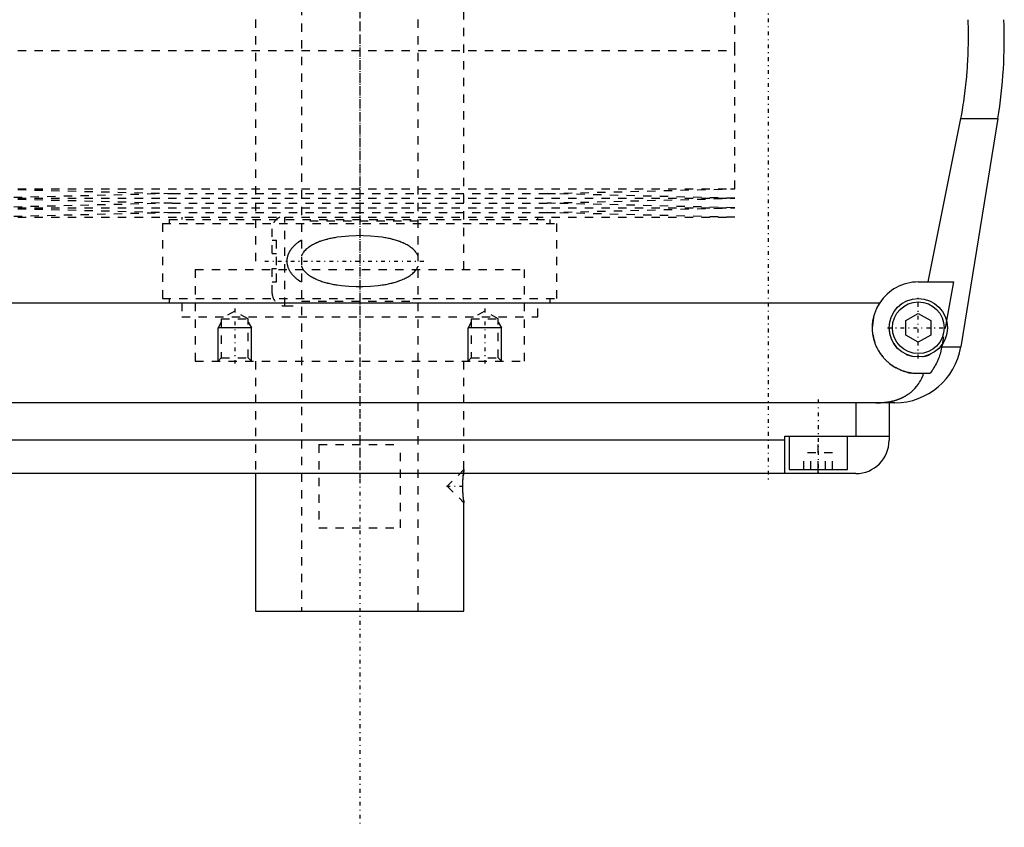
# Model space of a CAD drawing. Extents: x -125 to 125, y -123 to 447.
# Tile 2 of 9: x -41 to 77, y -123 to -27. Entities that reach past the tile are written whole.
import ezdxf

# ---------------------------------------------------------------- set-up
doc = ezdxf.new("R2010")
doc.units = 0
doc.linetypes.add('CENTER', pattern=[1.5, 0.45, -0.5, 0.05, -0.5])
doc.linetypes.add('DASHED', pattern=[2, 1, -1])
for name, color, linetype in [('AM_0', 7, 'CONTINUOUS'), ('AM_10', 7, 'CONTINUOUS'), ('AM_3', 7, 'DASHED'), ('AM_7', 7, 'CENTER')]:
    doc.layers.add(name, color=color, linetype=linetype)

msp = doc.modelspace()

# ---------------------------------------------------------------- linework, layer by layer
at = {"layer": 'AM_0', "color": 7, "linetype": 'CONTINUOUS'}
for p, q in [((68.19, -58), (72.1, -38.4)), ((72.1, -38.4), (76.54, -38.4)), ((76.54, -38.4), (72.1, -65.78)), ((67, -58), (71.21, -58)), ((71.21, -58), (70.39, -62.62)), ((-62.39, -60.5), (62.39, -60.5)), ((65.5, -62.63), (67, -61.77)), ((67, -61.77), (68.5, -62.63)), ((65.5, -64.37), (65.5, -62.63)), ((68.5, -62.63), (68.5, -64.37)), ((67, -65.23), (65.5, -64.37)), ((68.5, -64.37), (67, -65.23)), ((69.87, -65.5), (69.82, -65.78)), ((69.82, -65.78), (72.1, -65.78)), ((68.39, -69), (67, -69)), ((64.2, -72.5), (-64.2, -72.5)), ((59.5, -72.5), (59.5, -76.5)), ((63.5, -72.5), (63.5, -77)), ((51, -81), (51, -76.5)), ((51, -76.5), (63.5, -76.5)), ((51.5, -76.5), (51.5, -80.5)), ((58.5, -80.5), (58.5, -76.5)), ((51, -77), (-51, -77)), ((59.5, -81), (-59.5, -81)), ((-12.5, -81), (-12.5, -97.5)), ((12.43, -81.11), (12.42, -81.25)), ((51.5, -80.5), (58.5, -80.5)), ((55, -81), (55, -80.5)), ((12.45, -84.14), (12.47, -84.29)), ((12.49, -84.42), (12.49, -84.46)), ((12.5, -97.5), (12.5, -84.5)), ((-12.5, -97.5), (12.5, -97.5))]:
    msp.add_line(p, q, dxfattribs=at)
for points in [[(72.1, -38.4, 0), (72.17, -38.06, 0), (72.29, -37.39, 0), (72.4, -36.71, 0), (72.45, -36.38, 0), (72.5, -36.04, 0), (72.59, -35.36, 0), (72.68, -34.69, 0), (72.75, -34.02, 0), (72.82, -33.35, 0), (72.87, -32.69, 0), (72.9, -32.36, 0), (72.92, -32.03, 0), (72.96, -31.37, 0), (72.98, -30.72, 0), (73, -30.07, 0), (73.02, -29.43, 0), (73.02, -28.79, 0), (73.02, -28.47, 0), (73.02, -28.16, 0), (73.01, -27.51, 0), (72.99, -26.87, 0), (72.97, -26.54, 0)], [(67, -69, 0), (66.94, -69, 0), (66.83, -69, 0), (66.72, -68.99, 0), (66.67, -68.99, 0), (66.61, -68.99, 0), (66.5, -68.98, 0), (66.39, -68.97, 0), (66.27, -68.95, 0), (66.16, -68.94, 0), (66.05, -68.92, 0), (66, -68.91, 0), (65.94, -68.9, 0), (65.83, -68.87, 0), (65.72, -68.85, 0), (65.61, -68.82, 0), (65.5, -68.79, 0), (65.39, -68.76, 0), (65.34, -68.74, 0), (65.28, -68.72, 0), (65.17, -68.69, 0), (65.07, -68.65, 0), (65.02, -68.63, 0), (64.96, -68.61, 0), (64.86, -68.57, 0), (64.76, -68.52, 0), (64.7, -68.5, 0), (64.65, -68.47, 0), (64.55, -68.43, 0), (64.45, -68.37, 0), (64.36, -68.32, 0), (64.26, -68.27, 0), (64.16, -68.21, 0), (64.12, -68.18, 0), (64.07, -68.15, 0), (63.98, -68.1, 0), (63.89, -68.04, 0), (63.8, -67.97, 0), (63.71, -67.91, 0), (63.63, -67.85, 0), (63.59, -67.81, 0), (63.55, -67.78, 0), (63.46, -67.71, 0), (63.38, -67.64, 0), (63.31, -67.58, 0), (63.23, -67.51, 0), (63.16, -67.44, 0), (63.12, -67.4, 0), (63.09, -67.36, 0), (63.01, -67.29, 0), (62.94, -67.21, 0), (62.87, -67.14, 0), (62.81, -67.06, 0), (62.74, -66.98, 0), (62.71, -66.94, 0), (62.67, -66.9, 0), (62.61, -66.81, 0), (62.55, -66.73, 0), (62.49, -66.64, 0), (62.43, -66.55, 0), (62.37, -66.46, 0), (62.34, -66.42, 0), (62.31, -66.37, 0), (62.26, -66.28, 0), (62.2, -66.19, 0), (62.18, -66.14, 0), (62.15, -66.1, 0), (62.1, -66, 0), (62.05, -65.9, 0), (62.03, -65.86, 0), (62.01, -65.81, 0), (61.96, -65.71, 0), (61.92, -65.61, 0), (61.88, -65.51, 0), (61.84, -65.41, 0), (61.81, -65.31, 0), (61.79, -65.26, 0), (61.77, -65.21, 0), (61.74, -65.1, 0), (61.71, -65, 0), (61.68, -64.9, 0), (61.65, -64.79, 0), (61.63, -64.69, 0), (61.62, -64.63, 0), (61.61, -64.58, 0), (61.59, -64.47, 0), (61.57, -64.37, 0), (61.55, -64.26, 0), (61.54, -64.16, 0), (61.53, -64.05, 0), (61.52, -64, 0), (61.52, -63.95, 0), (61.51, -63.84, 0), (61.5, -63.73, 0), (61.5, -63.63, 0), (61.5, -63.52, 0), (61.5, -63.42, 0), (61.5, -63.37, 0), (61.5, -63.31, 0), (61.51, -63.21, 0), (61.51, -63.1, 0), (61.52, -62.99, 0), (61.53, -62.88, 0), (61.55, -62.77, 0), (61.56, -62.72, 0), (61.56, -62.66, 0), (61.58, -62.56, 0), (61.6, -62.45, 0), (61.61, -62.39, 0), (61.62, -62.34, 0), (61.65, -62.23, 0), (61.68, -62.12, 0), (61.69, -62.06, 0), (61.71, -62.01, 0), (61.74, -61.9, 0), (61.77, -61.79, 0), (61.81, -61.68, 0), (61.85, -61.57, 0), (61.89, -61.47, 0), (61.91, -61.41, 0), (61.93, -61.36, 0), (61.98, -61.26, 0), (62.03, -61.15, 0), (62.08, -61.05, 0), (62.13, -60.95, 0), (62.18, -60.84, 0), (62.21, -60.79, 0), (62.24, -60.74, 0), (62.3, -60.65, 0), (62.36, -60.55, 0), (62.39, -60.5, 0)], [(69.82, -65.78, 0), (69.8, -65.88, 0), (69.76, -66.08, 0), (69.71, -66.27, 0), (69.69, -66.37, 0), (69.66, -66.46, 0), (69.61, -66.65, 0), (69.55, -66.83, 0), (69.49, -67.01, 0), (69.42, -67.19, 0), (69.34, -67.38, 0), (69.3, -67.47, 0), (69.26, -67.57, 0), (69.17, -67.75, 0), (69.07, -67.93, 0), (68.98, -68.11, 0), (68.88, -68.28, 0), (68.77, -68.45, 0), (68.72, -68.53, 0), (68.67, -68.61, 0), (68.56, -68.77, 0), (68.45, -68.92, 0), (68.39, -69, 0)], [(61.92, -72.5, 0), (62.15, -72.5, 0), (62.41, -72.49, 0), (62.48, -72.49, 0), (62.55, -72.48, 0), (62.59, -72.48, 0), (62.63, -72.48, 0), (62.7, -72.47, 0), (62.77, -72.46, 0), (62.85, -72.46, 0), (62.92, -72.45, 0), (62.99, -72.44, 0), (63.03, -72.44, 0), (63.07, -72.43, 0), (63.14, -72.43, 0), (63.21, -72.42, 0), (63.25, -72.41, 0), (63.28, -72.41, 0), (63.36, -72.39, 0), (63.43, -72.38, 0), (63.46, -72.38, 0), (63.5, -72.37, 0), (63.57, -72.36, 0), (63.64, -72.34, 0), (63.71, -72.33, 0), (63.78, -72.31, 0), (63.86, -72.3, 0), (63.89, -72.29, 0), (63.93, -72.28, 0), (63.99, -72.26, 0), (64.06, -72.25, 0), (64.13, -72.23, 0), (64.2, -72.21, 0), (64.27, -72.19, 0), (64.3, -72.18, 0), (64.33, -72.17, 0), (64.4, -72.15, 0), (64.47, -72.13, 0), (64.53, -72.1, 0), (64.6, -72.08, 0), (64.66, -72.06, 0), (64.69, -72.04, 0), (64.72, -72.03, 0), (64.79, -72.01, 0), (64.85, -71.98, 0), (64.91, -71.95, 0), (64.97, -71.93, 0), (65.03, -71.9, 0), (65.06, -71.89, 0), (65.09, -71.87, 0), (65.15, -71.84, 0), (65.21, -71.81, 0), (65.27, -71.78, 0), (65.33, -71.75, 0), (65.39, -71.72, 0), (65.42, -71.7, 0), (65.45, -71.69, 0), (65.5, -71.65, 0), (65.56, -71.62, 0), (65.59, -71.6, 0), (65.61, -71.59, 0), (65.67, -71.55, 0), (65.72, -71.52, 0), (65.75, -71.5, 0), (65.78, -71.48, 0), (65.83, -71.44, 0), (65.88, -71.41, 0), (65.93, -71.37, 0), (65.98, -71.33, 0), (66.03, -71.29, 0), (66.06, -71.27, 0), (66.08, -71.25, 0), (66.13, -71.21, 0), (66.18, -71.17, 0), (66.34, -71.03, 0), (66.6, -70.77, 0), (66.84, -70.49, 0), (67.05, -70.19, 0), (67.15, -70.03, 0), (67.25, -69.87, 0), (67.42, -69.54, 0), (67.57, -69.18, 0), (67.64, -69, 0)], [(12.5, -84.5, 0), (12.5, -84.5, 0), (12.5, -84.5, 0), (12.5, -84.5, 0), (12.5, -84.5, 0), (12.5, -84.49, 0), (12.5, -84.49, 0), (12.5, -84.48, 0), (12.5, -84.48, 0), (12.5, -84.47, 0), (12.49, -84.46, 0), (12.49, -84.46, 0), (12.49, -84.45, 0), (12.49, -84.44, 0), (12.49, -84.43, 0), (12.49, -84.42, 0), (12.49, -84.4, 0), (12.48, -84.39, 0), (12.48, -84.38, 0), (12.48, -84.37, 0), (12.48, -84.35, 0), (12.48, -84.34, 0), (12.48, -84.33, 0), (12.48, -84.32, 0), (12.47, -84.3, 0), (12.47, -84.28, 0), (12.47, -84.27, 0), (12.47, -84.25, 0), (12.47, -84.23, 0), (12.46, -84.21, 0), (12.46, -84.18, 0), (12.46, -84.16, 0), (12.45, -84.13, 0), (12.45, -84.12, 0), (12.45, -84.11, 0), (12.45, -84.08, 0), (12.44, -84.05, 0), (12.44, -84.02, 0), (12.44, -83.99, 0), (12.44, -83.96, 0), (12.43, -83.95, 0), (12.43, -83.93, 0), (12.43, -83.9, 0), (12.43, -83.87, 0), (12.42, -83.84, 0), (12.42, -83.8, 0), (12.42, -83.77, 0), (12.42, -83.75, 0), (12.41, -83.74, 0), (12.41, -83.7, 0), (12.41, -83.67, 0), (12.41, -83.63, 0), (12.4, -83.59, 0), (12.4, -83.55, 0), (12.4, -83.54, 0), (12.4, -83.52, 0), (12.39, -83.48, 0), (12.39, -83.44, 0), (12.39, -83.4, 0), (12.39, -83.36, 0), (12.38, -83.32, 0), (12.38, -83.3, 0), (12.38, -83.27, 0), (12.38, -83.23, 0), (12.38, -83.19, 0), (12.38, -83.17, 0), (12.38, -83.15, 0), (12.37, -83.11, 0), (12.37, -83.06, 0), (12.37, -83.04, 0), (12.37, -83.02, 0), (12.37, -82.98, 0), (12.37, -82.93, 0), (12.37, -82.89, 0), (12.36, -82.85, 0), (12.36, -82.8, 0), (12.36, -82.78, 0), (12.36, -82.76, 0), (12.36, -82.72, 0), (12.36, -82.67, 0), (12.36, -82.63, 0), (12.36, -82.59, 0), (12.36, -82.55, 0), (12.36, -82.53, 0), (12.36, -82.5, 0), (12.36, -82.46, 0), (12.36, -82.42, 0), (12.36, -82.38, 0), (12.36, -82.33, 0), (12.36, -82.29, 0), (12.36, -82.27, 0), (12.36, -82.25, 0), (12.36, -82.21, 0), (12.36, -82.16, 0), (12.37, -82.12, 0), (12.37, -82.07, 0), (12.37, -82.03, 0), (12.37, -82.01, 0), (12.37, -81.99, 0), (12.37, -81.95, 0), (12.37, -81.9, 0), (12.38, -81.86, 0), (12.38, -81.82, 0), (12.38, -81.78, 0), (12.38, -81.75, 0), (12.38, -81.73, 0), (12.38, -81.69, 0), (12.39, -81.65, 0), (12.39, -81.63, 0), (12.39, -81.61, 0), (12.39, -81.57, 0), (12.39, -81.53, 0), (12.4, -81.51, 0), (12.4, -81.49, 0), (12.4, -81.45, 0), (12.4, -81.42, 0), (12.4, -81.38, 0), (12.41, -81.34, 0), (12.41, -81.31, 0), (12.41, -81.29, 0), (12.41, -81.27, 0), (12.42, -81.24, 0), (12.42, -81.2, 0), (12.42, -81.17, 0), (12.43, -81.14, 0), (12.43, -81.11, 0), (12.43, -81.09, 0), (12.43, -81.07, 0), (12.43, -81.04, 0), (12.44, -81.01, 0), (12.44, -81, 0)]]:
    msp.add_polyline3d(points, dxfattribs=at)
for radius in [3.5, 3.1]:
    msp.add_circle((67, -63.5), radius, dxfattribs=at)
for centre, radius, start, end in [((17.32, -28.78), 60, 350.775, 2.139), ((67, -63.5), 5.5, 90, 146.9443), ((64.2, -64.5), 8, 270, 350.775), ((59.5, -77), 4, 270, 0)]:
    msp.add_arc(centre, radius, start, end, dxfattribs=at)
at = {"layer": 'AM_10', "color": 7, "linetype": 'CONTINUOUS'}
for p, q in [((-16.62, -62.84), (-17, -63.5)), ((-13, -63.5), (-17, -63.5)), ((-17, -67.5), (-17, -63.5)), ((-13.38, -62.84), (-13, -63.5)), ((-13, -67.5), (-13, -63.5)), ((13.38, -62.84), (13, -63.5)), ((17, -63.5), (13, -63.5)), ((13, -67.5), (13, -63.5)), ((16.62, -62.84), (17, -63.5)), ((17, -67.5), (17, -63.5))]:
    msp.add_line(p, q, dxfattribs=at)
at = {"layer": 'AM_3', "color": 6, "linetype": 'DASHED'}
for p, q in [((-7, 421), (-7, -97.5)), ((7, -97.5), (7, 421)), ((-12.5, 405.5), (-12.5, -56.5)), ((12.5, -56.5), (12.5, 405.5)), ((45, -30.25), (45, -13.67)), ((-45, -30.25), (45, -30.25)), ((-45, -30.25), (0, -30.25)), ((45, -46.83), (45, -30.25)), ((-45, -46.83), (-22.5, -47.4)), ((-45, -46.83), (45, -46.83)), ((22.5, -47.4), (45, -46.83)), ((-22.5, -47.4), (-45, -47.97)), ((-45, -47.97), (-22.5, -48.54)), ((-45, -47.97), (45, -47.97)), ((-22.5, -47.4), (22.5, -47.4)), ((45, -47.97), (22.5, -47.4)), ((22.5, -48.54), (45, -47.97)), ((-22.5, -48.54), (-45, -49.11)), ((-45, -49.11), (-22.5, -49.68)), ((-45, -49.11), (45, -49.11)), ((-22.5, -48.54), (22.5, -48.54)), ((45, -49.11), (22.5, -48.54)), ((22.5, -49.68), (45, -49.11)), ((-22.5, -49.68), (-45, -50.25)), ((-45, -50.25), (45, -50.25)), ((-22.85, -50.5), (-22.85, -51)), ((-22.85, -50.5), (22.85, -50.5)), ((-22.5, -49.68), (22.5, -49.68)), ((-21.35, -50.25), (-21.35, -50.5)), ((-9, -60.88), (-9, -50.25)), ((7, -50.7), (-7, -50.7)), ((21.35, -50.5), (21.35, -50.25)), ((45, -50.25), (22.5, -49.68)), ((22.85, -51), (22.85, -50.5)), ((-23.65, -51), (-23.65, -60)), ((-23.65, -51), (23.65, -51)), ((-10.5, -54.6), (-10.5, -51.62)), ((23.65, -60), (23.65, -51)), ((-10.5, -53), (-10, -53)), ((-10, -58), (-10, -53)), ((-10.5, -54.6), (-10, -54.6)), ((-19.75, -56.5), (19.75, -56.5)), ((-19.75, -56.5), (-19.75, -67.5)), ((-19.75, -56.5), (0, -56.5)), ((-10.5, -59.38), (-10.5, -56.4)), ((-10.5, -56.4), (-10, -56.4)), ((19.75, -67.5), (19.75, -56.5)), ((-10.5, -58), (-10, -58)), ((-23.65, -60), (23.65, -60)), ((-22.85, -60), (-22.85, -60.5)), ((22.85, -60.5), (22.85, -60)), ((-21.35, -60.5), (-21.35, -62.2)), ((-9, -60.88), (-7, -60.88)), ((-7, -60.3), (7, -60.3)), ((21.35, -62.2), (21.35, -60.5)), ((-21.35, -62.2), (21.35, -62.2)), ((-15, -61.5), (-16.62, -62.44)), ((-16.62, -62.44), (-16.62, -67.12)), ((-16.62, -62.44), (-13.38, -62.44)), ((-13.38, -62.44), (-15, -61.5)), ((-13.38, -67.12), (-13.38, -62.44)), ((15, -61.5), (13.38, -62.44)), ((13.38, -62.44), (13.38, -67.12)), ((13.38, -62.44), (16.62, -62.44)), ((16.62, -62.44), (15, -61.5)), ((16.62, -67.12), (16.62, -62.44)), ((70.39, -62.62), (69.87, -65.5)), ((-16.62, -67.12), (-17, -67.5)), ((-16.62, -67.12), (-13.38, -67.12)), ((-13, -67.5), (-13.38, -67.12)), ((13.38, -67.12), (13, -67.5)), ((13.38, -67.12), (16.62, -67.12)), ((17, -67.5), (16.62, -67.12)), ((-19.75, -67.5), (19.75, -67.5)), ((-12.5, -67.5), (-12.5, -81)), ((12.5, -80.5), (12.5, -67.5)), ((55, -80.5), (55, -76.5)), ((-4.9, -77.5), (4.9, -77.5)), ((-4.9, -77.5), (-4.9, -87.5)), ((4.9, -87.5), (4.9, -77.5)), ((53.27, -80.5), (53.27, -78.5)), ((56.73, -78.5), (53.27, -78.5)), ((54.13, -80.5), (54.13, -78.5)), ((55.87, -80.5), (55.87, -78.5)), ((56.73, -80.5), (56.73, -78.5)), ((12.5, -80.5), (10.5, -82.5)), ((10.5, -82.5), (12.5, -84.5)), ((12.47, -84.29), (12.49, -84.42)), ((12.49, -84.46), (12.5, -84.5)), ((-4.9, -87.5), (4.9, -87.5))]:
    msp.add_line(p, q, dxfattribs=at)
for points in [[(-7, -53, 0), (-7.15, -53.1, 0), (-7.33, -53.21, 0), (-7.38, -53.25, 0), (-7.42, -53.28, 0), (-7.45, -53.3, 0), (-7.47, -53.32, 0), (-7.52, -53.35, 0), (-7.57, -53.39, 0), (-7.61, -53.43, 0), (-7.66, -53.46, 0), (-7.7, -53.5, 0), (-7.72, -53.52, 0), (-7.75, -53.54, 0), (-7.79, -53.58, 0), (-7.83, -53.62, 0), (-7.85, -53.64, 0), (-7.88, -53.66, 0), (-7.92, -53.7, 0), (-7.96, -53.74, 0), (-7.98, -53.76, 0), (-8, -53.78, 0), (-8.04, -53.82, 0), (-8.07, -53.87, 0), (-8.11, -53.91, 0), (-8.15, -53.95, 0), (-8.18, -54, 0), (-8.2, -54.02, 0), (-8.22, -54.04, 0), (-8.25, -54.09, 0), (-8.28, -54.13, 0), (-8.32, -54.18, 0), (-8.35, -54.23, 0), (-8.38, -54.28, 0), (-8.39, -54.3, 0), (-8.41, -54.33, 0), (-8.44, -54.38, 0), (-8.47, -54.43, 0), (-8.5, -54.49, 0), (-8.52, -54.54, 0), (-8.55, -54.6, 0), (-8.56, -54.62, 0), (-8.57, -54.65, 0), (-8.59, -54.71, 0), (-8.61, -54.77, 0), (-8.63, -54.82, 0), (-8.65, -54.88, 0), (-8.67, -54.94, 0), (-8.68, -54.97, 0), (-8.68, -55, 0), (-8.7, -55.06, 0), (-8.71, -55.12, 0), (-8.72, -55.18, 0), (-8.73, -55.24, 0), (-8.73, -55.3, 0), (-8.73, -55.33, 0), (-8.74, -55.35, 0), (-8.74, -55.41, 0), (-8.74, -55.47, 0), (-8.74, -55.5, 0), (-8.74, -55.53, 0), (-8.74, -55.59, 0), (-8.74, -55.65, 0), (-8.73, -55.67, 0), (-8.73, -55.7, 0), (-8.73, -55.76, 0), (-8.72, -55.82, 0), (-8.71, -55.88, 0), (-8.7, -55.94, 0), (-8.68, -56, 0), (-8.68, -56.03, 0), (-8.67, -56.06, 0), (-8.65, -56.12, 0), (-8.63, -56.18, 0), (-8.61, -56.23, 0), (-8.59, -56.29, 0), (-8.57, -56.35, 0), (-8.56, -56.38, 0), (-8.55, -56.4, 0), (-8.52, -56.46, 0), (-8.5, -56.51, 0), (-8.47, -56.57, 0), (-8.44, -56.62, 0), (-8.41, -56.67, 0), (-8.39, -56.7, 0), (-8.38, -56.72, 0), (-8.35, -56.77, 0), (-8.32, -56.82, 0), (-8.28, -56.87, 0), (-8.25, -56.91, 0), (-8.22, -56.96, 0), (-8.2, -56.98, 0), (-8.18, -57, 0), (-8.15, -57.05, 0), (-8.11, -57.09, 0), (-8.07, -57.13, 0), (-8.04, -57.18, 0), (-8, -57.22, 0), (-7.98, -57.24, 0), (-7.96, -57.26, 0), (-7.92, -57.3, 0), (-7.88, -57.34, 0), (-7.85, -57.36, 0), (-7.83, -57.38, 0), (-7.79, -57.42, 0), (-7.75, -57.46, 0), (-7.72, -57.48, 0), (-7.7, -57.5, 0), (-7.66, -57.54, 0), (-7.61, -57.57, 0), (-7.57, -57.61, 0), (-7.52, -57.65, 0), (-7.47, -57.68, 0), (-7.45, -57.7, 0), (-7.42, -57.72, 0), (-7.38, -57.75, 0), (-7.33, -57.79, 0), (-7.15, -57.9, 0), (-7, -58, 0)], [(7, -54.88, 0), (7, -54.87, 0), (6.99, -54.85, 0), (6.98, -54.82, 0), (6.97, -54.81, 0), (6.96, -54.8, 0), (6.95, -54.78, 0), (6.94, -54.76, 0), (6.93, -54.73, 0), (6.92, -54.71, 0), (6.91, -54.69, 0), (6.9, -54.68, 0), (6.9, -54.67, 0), (6.88, -54.65, 0), (6.87, -54.63, 0), (6.82, -54.55, 0), (6.78, -54.49, 0), (6.74, -54.43, 0), (6.65, -54.32, 0), (6.55, -54.22, 0), (6.45, -54.12, 0), (6.35, -54.03, 0), (6.25, -53.94, 0), (6.19, -53.9, 0), (6.14, -53.86, 0), (6.03, -53.78, 0), (5.91, -53.7, 0), (5.8, -53.63, 0), (5.68, -53.56, 0), (5.56, -53.5, 0), (5.5, -53.47, 0), (5.44, -53.44, 0), (5.32, -53.38, 0), (5.19, -53.32, 0), (5.13, -53.29, 0), (5.06, -53.27, 0), (4.94, -53.21, 0), (4.81, -53.16, 0), (4.74, -53.14, 0), (4.67, -53.12, 0), (4.54, -53.07, 0), (4.41, -53.03, 0), (4.27, -52.99, 0), (4.13, -52.95, 0), (3.99, -52.91, 0), (3.92, -52.89, 0), (3.85, -52.87, 0), (3.71, -52.84, 0), (3.57, -52.8, 0), (3.43, -52.77, 0), (3.28, -52.74, 0), (3.14, -52.71, 0), (3.07, -52.7, 0), (2.99, -52.69, 0), (2.85, -52.66, 0), (2.7, -52.64, 0), (2.19, -52.57, 0), (1.3, -52.49, 0), (0.43, -52.45, 0), (0, -52.44, 0), (-0.43, -52.45, 0), (-1.3, -52.49, 0), (-2.19, -52.57, 0), (-2.7, -52.64, 0), (-2.85, -52.66, 0), (-2.99, -52.69, 0), (-3.07, -52.7, 0), (-3.14, -52.71, 0), (-3.28, -52.74, 0), (-3.43, -52.77, 0), (-3.57, -52.8, 0), (-3.71, -52.84, 0), (-3.85, -52.87, 0), (-3.92, -52.89, 0), (-3.99, -52.91, 0), (-4.13, -52.95, 0), (-4.27, -52.99, 0), (-4.41, -53.03, 0), (-4.54, -53.07, 0), (-4.67, -53.12, 0), (-4.74, -53.14, 0), (-4.81, -53.16, 0), (-4.94, -53.21, 0), (-5.06, -53.27, 0), (-5.13, -53.29, 0), (-5.19, -53.32, 0), (-5.32, -53.38, 0), (-5.44, -53.44, 0), (-5.5, -53.47, 0), (-5.56, -53.5, 0), (-5.68, -53.56, 0), (-5.8, -53.63, 0), (-5.91, -53.7, 0), (-6.03, -53.78, 0), (-6.14, -53.86, 0), (-6.19, -53.9, 0), (-6.25, -53.94, 0), (-6.35, -54.03, 0), (-6.45, -54.12, 0), (-6.55, -54.22, 0), (-6.65, -54.32, 0), (-6.74, -54.43, 0), (-6.78, -54.49, 0), (-6.82, -54.55, 0), (-6.87, -54.63, 0), (-6.88, -54.65, 0), (-6.9, -54.67, 0), (-6.9, -54.68, 0), (-6.91, -54.69, 0), (-6.92, -54.71, 0), (-6.93, -54.73, 0), (-6.94, -54.76, 0), (-6.95, -54.78, 0), (-6.96, -54.8, 0), (-6.97, -54.81, 0), (-6.98, -54.82, 0), (-6.99, -54.85, 0), (-7, -54.87, 0), (-7, -54.88, 0)], [(-7, -56.12, 0), (-7, -56.13, 0), (-6.99, -56.15, 0), (-6.98, -56.18, 0), (-6.97, -56.19, 0), (-6.96, -56.2, 0), (-6.95, -56.22, 0), (-6.94, -56.24, 0), (-6.93, -56.27, 0), (-6.92, -56.29, 0), (-6.91, -56.31, 0), (-6.9, -56.32, 0), (-6.9, -56.33, 0), (-6.88, -56.35, 0), (-6.87, -56.37, 0), (-6.82, -56.45, 0), (-6.78, -56.51, 0), (-6.74, -56.57, 0), (-6.65, -56.68, 0), (-6.55, -56.78, 0), (-6.45, -56.88, 0), (-6.35, -56.97, 0), (-6.25, -57.06, 0), (-6.19, -57.1, 0), (-6.14, -57.14, 0), (-6.03, -57.22, 0), (-5.91, -57.3, 0), (-5.8, -57.37, 0), (-5.68, -57.44, 0), (-5.56, -57.5, 0), (-5.5, -57.53, 0), (-5.44, -57.56, 0), (-5.32, -57.62, 0), (-5.19, -57.68, 0), (-5.13, -57.71, 0), (-5.06, -57.73, 0), (-4.94, -57.79, 0), (-4.81, -57.84, 0), (-4.74, -57.86, 0), (-4.67, -57.88, 0), (-4.54, -57.93, 0), (-4.41, -57.97, 0), (-4.27, -58.01, 0), (-4.13, -58.05, 0), (-3.99, -58.09, 0), (-3.92, -58.11, 0), (-3.85, -58.13, 0), (-3.71, -58.16, 0), (-3.57, -58.2, 0), (-3.43, -58.23, 0), (-3.28, -58.26, 0), (-3.14, -58.29, 0), (-3.07, -58.3, 0), (-2.99, -58.31, 0), (-2.85, -58.34, 0), (-2.7, -58.36, 0), (-2.19, -58.43, 0), (-1.3, -58.51, 0), (-0.43, -58.55, 0), (0, -58.56, 0), (0.43, -58.55, 0), (1.3, -58.51, 0), (2.19, -58.43, 0), (2.7, -58.36, 0), (2.85, -58.34, 0), (2.99, -58.31, 0), (3.07, -58.3, 0), (3.14, -58.29, 0), (3.28, -58.26, 0), (3.43, -58.23, 0), (3.57, -58.2, 0), (3.71, -58.16, 0), (3.85, -58.13, 0), (3.92, -58.11, 0), (3.99, -58.09, 0), (4.13, -58.05, 0), (4.27, -58.01, 0), (4.41, -57.97, 0), (4.54, -57.93, 0), (4.67, -57.88, 0), (4.74, -57.86, 0), (4.81, -57.84, 0), (4.94, -57.79, 0), (5.06, -57.73, 0), (5.13, -57.71, 0), (5.19, -57.68, 0), (5.32, -57.62, 0), (5.44, -57.56, 0), (5.5, -57.53, 0), (5.56, -57.5, 0), (5.68, -57.44, 0), (5.8, -57.37, 0), (5.91, -57.3, 0), (6.03, -57.22, 0), (6.14, -57.14, 0), (6.19, -57.1, 0), (6.25, -57.06, 0), (6.35, -56.97, 0), (6.45, -56.88, 0), (6.55, -56.78, 0), (6.65, -56.68, 0), (6.74, -56.57, 0), (6.78, -56.51, 0), (6.82, -56.45, 0), (6.87, -56.37, 0), (6.88, -56.35, 0), (6.9, -56.33, 0), (6.9, -56.32, 0), (6.91, -56.31, 0), (6.92, -56.29, 0), (6.93, -56.27, 0), (6.94, -56.24, 0), (6.95, -56.22, 0), (6.96, -56.2, 0), (6.97, -56.19, 0), (6.98, -56.18, 0), (6.99, -56.15, 0), (7, -56.13, 0), (7, -56.12, 0)], [(12.5, -80.5, 0), (12.5, -80.5, 0), (12.5, -80.5, 0), (12.5, -80.51, 0), (12.5, -80.52, 0), (12.5, -80.52, 0), (12.49, -80.54, 0), (12.49, -80.56, 0), (12.49, -80.58, 0), (12.48, -80.61, 0), (12.48, -80.64, 0), (12.48, -80.66, 0), (12.48, -80.68, 0), (12.47, -80.72, 0), (12.47, -80.76, 0), (12.46, -80.81, 0), (12.45, -80.86, 0), (12.45, -80.91, 0), (12.45, -80.94, 0), (12.44, -80.96, 0), (12.44, -81.02, 0), (12.43, -81.08, 0), (12.43, -81.11, 0)], [(12.44, -81, 0), (12.44, -80.97, 0), (12.45, -80.93, 0), (12.45, -80.88, 0), (12.46, -80.85, 0), (12.46, -80.83, 0), (12.46, -80.79, 0), (12.47, -80.75, 0), (12.47, -80.71, 0), (12.48, -80.68, 0), (12.48, -80.64, 0), (12.48, -80.63, 0), (12.48, -80.62, 0), (12.49, -80.59, 0), (12.49, -80.57, 0), (12.49, -80.55, 0), (12.5, -80.53, 0), (12.5, -80.52, 0), (12.5, -80.51, 0), (12.5, -80.51, 0), (12.5, -80.5, 0), (12.5, -80.5, 0), (12.5, -80.5, 0)]]:
    msp.add_polyline3d(points, dxfattribs=at)
for centre, radius, start, end in [((-9, -51.62), 1.5, 113.5565, 180), ((-9, -59.38), 1.5, 180, 270), ((67, -63.5), 5.5, 146.9443, 270), ((67, -63.5), 3.5, 180, 325.0753)]:
    msp.add_arc(centre, radius, start, end, dxfattribs=at)
at = {"layer": 'AM_7', "color": 4, "linetype": 'CENTER'}
for p, q in [((0, 446.93), (0, -123.42)), ((0, 247.5), (0, -82.5)), ((49, 17), (49, -82)), ((0, 5.19), (0, -31.94)), ((0, -28.65), (0, -63.8)), ((-11.38, -55.5), (7.87, -55.5)), ((67, -67.17), (67, -59.83)), ((-15, -61.2), (-15, -67.8)), ((15, -61.2), (15, -67.8)), ((63.32, -63.5), (70.67, -63.5)), ((55, -72.1), (55, -80.9)), ((10.4, -82.5), (12.6, -82.5))]:
    msp.add_line(p, q, dxfattribs=at)

doc.saveas('drawing.dxf')
